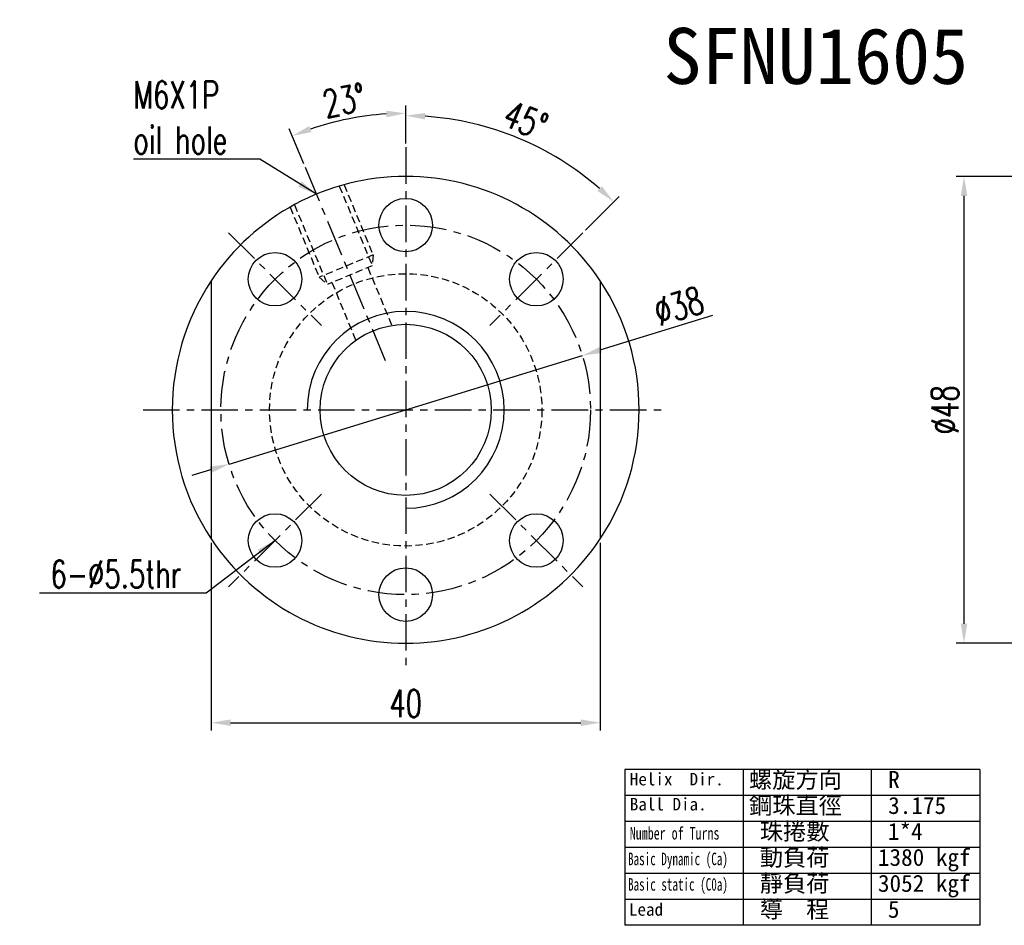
# Model space of a CAD drawing. Extents: x 473 to 1054, y -122 to 208.
# Tile 1 of 40: x 895 to 996, y -122 to -28. Entities that reach past the tile are written whole.
import ezdxf
from ezdxf.enums import TextEntityAlignment as Align

# ---------------------------------------------------------------- set-up
doc = ezdxf.new("R2010")
doc.units = 0
doc.header["$MEASUREMENT"] = 0
doc.header["$PDMODE"] = 1
doc.linetypes.add('CENTER', pattern=[2, 1.25, -0.25, 0.25, -0.25])
doc.linetypes.add('HIDDEN', pattern=[0.375, 0.25, -0.125])
doc.layers.get('DEFPOINTS').update_dxf_attribs({"linetype": 'CONTINUOUS'})
for name, color, linetype in [('CHA', 2, 'CONTINUOUS'), ('CL', 1, 'CENTER'), ('DIM', 4, 'CONTINUOUS'), ('HID', 2, 'HIDDEN'), ('OUT', 3, 'CONTINUOUS')]:
    doc.layers.add(name, color=color, linetype=linetype)
doc.styles.add('CHN', font='SIMPLEX.shx', dxfattribs={"width": 0.7, "bigfont": 'CHINESET.shx'})
doc.styles.add('DIM-7', font='SIMPLEX.shx', dxfattribs={"width": 0.7, "bigfont": 'chineset.shx'})
doc.styles.add('T', font='kaiu.ttf')
doc.dimstyles.get("Standard").update_dxf_attribs({"dimscale": 0, "dimtxt": 4, "dimasz": 3, "dimexe": 1, "dimexo": 0.5, "dimgap": 1, "dimtad": 1, "dimdsep": 46, "dimtxsty": 'CHN', "dimcen": 0.09, "dimclrd": 256, "dimclre": 256, "dimclrt": 256, "dimadec": 0, "dimazin": 0, "dimtp": 1, "dimtm": 1, "dimtfac": 0.6, "dimtix": 1, "dimtmove": 2, "dimatfit": 3, "dimfxl": 1, "dimtvp": 0.85, "dimtolj": 1, "dimarcsym": 0})

# ---------------------------------------------------------------- blocks, each defined once
blk = doc.blocks.new('*D15')
at = {"layer": 'DEFPOINTS', "color": 0, "transparency": 16777216}
for p in [(914.64, -81.83), (954.64, -81.83), (954.64, -100.73)]:
    blk.add_point(p, dxfattribs=at)
at = {"layer": 'DIM', "color": 7, "lineweight": -2, "transparency": 16777216}
for p, q in [((914.64, -82.23), (914.64, -101.53)), ((954.64, -82.23), (954.64, -101.53)), ((916.64, -100.73), (952.64, -100.73))]:
    blk.add_line(p, q, dxfattribs=at)
at = {"layer": 'DIM', "color": 7, "transparency": 16777216}
for points in [[(916.64, -100.4), (916.64, -101.07), (914.64, -100.73)], [(952.64, -100.4), (952.64, -101.07), (954.64, -100.73)]]:
    blk.add_solid(points, dxfattribs=at)
at = {"layer": 'DIM', "color": 7, "transparency": 16777216, "insert": (934.64, -98.77), "char_height": 2.8, "attachment_point": 5, "style": 'CHN'}
blk.add_mtext('\\A1;40', dxfattribs=at)
blk = doc.blocks.new('*D17')
at = {"layer": 'DEFPOINTS', "color": 0, "transparency": 16777216}
for p in [(992.04, -44.56), (1000.57, -44.56), (1000.57, -92.56)]:
    blk.add_point(p, dxfattribs=at)
at = {"layer": 'DIM', "color": 0, "lineweight": -2, "transparency": 16777216}
for p, q in [((1000.17, -44.56), (991.24, -44.56)), ((992.04, -90.56), (992.04, -46.56)), ((1000.17, -92.56), (991.24, -92.56))]:
    blk.add_line(p, q, dxfattribs=at)
at = {"layer": 'DIM', "color": 0, "transparency": 16777216}
for points in [[(991.71, -46.56), (992.38, -46.56), (992.04, -44.56)], [(991.71, -90.56), (992.38, -90.56), (992.04, -92.56)]]:
    blk.add_solid(points, dxfattribs=at)
at = {"layer": 'DIM', "color": 0, "transparency": 16777216, "insert": (990.08, -68.56), "char_height": 2.8, "attachment_point": 5, "rotation": 90, "style": 'CHN'}
blk.add_mtext('\\A1;%%C48', dxfattribs=at)
blk = doc.blocks.new('*D20')
at = {"layer": 'DEFPOINTS', "color": 0, "transparency": 16777216}
for p in [(930.66, -38.33), (934.64, -41.56), (924.31, -43.62), (932.54, -63.49), (934.64, -97.56)]:
    blk.add_point(p, dxfattribs=at)
at = {"layer": 'DIM', "color": 0, "lineweight": -2, "transparency": 16777216}
for p, q in [((934.64, -41.16), (934.64, -37.27)), ((924.15, -43.25), (922.66, -39.65))]:
    blk.add_line(p, q, dxfattribs=at)
blk.add_arc((934.64, -68.56), 30.49, 93.7587, 108.7413, dxfattribs=at)
at = {"layer": 'DIM', "color": 0, "transparency": 16777216}
for points in [[(932.63, -37.8), (932.65, -38.47), (934.64, -38.07)], [(924.96, -40), (924.72, -39.38), (922.97, -40.39)]]:
    blk.add_solid(points, dxfattribs=at)
at = {"layer": 'DIM', "color": 0, "transparency": 16777216, "insert": (928.31, -36.74), "char_height": 2.8, "attachment_point": 5, "rotation": 11.25, "style": 'CHN'}
blk.add_mtext('\\A1;23°', dxfattribs=at)
blk = doc.blocks.new('*D21')
at = {"layer": 'DEFPOINTS', "color": 0, "transparency": 16777216}
for p in [(934.64, -41.56), (949.77, -42.36), (952.85, -50.36), (943.3, -59.9), (934.64, -97.56)]:
    blk.add_point(p, dxfattribs=at)
at = {"layer": 'DIM', "color": 0, "lineweight": -2, "transparency": 16777216}
for p, q in [((934.64, -41.16), (934.64, -37.51)), ((953.13, -50.07), (956.6, -46.61))]:
    blk.add_line(p, q, dxfattribs=at)
blk.add_arc((934.64, -68.56), 30.25, 48.7882, 86.2118, dxfattribs=at)
at = {"layer": 'DIM', "color": 0, "transparency": 16777216}
for points in [[(936.63, -38.71), (936.65, -38.04), (934.64, -38.31)], [(954.8, -45.56), (954.34, -46.05), (956.03, -47.17)]]:
    blk.add_solid(points, dxfattribs=at)
at = {"layer": 'DIM', "color": 0, "transparency": 16777216, "insert": (946.97, -38.8), "char_height": 2.8, "attachment_point": 5, "rotation": 337.5, "style": 'CHN'}
blk.add_mtext('\\A1;45°', dxfattribs=at)
blk = doc.blocks.new('*D22')
at = {"layer": 'DEFPOINTS', "color": 0, "transparency": 16777216}
for p in [(952.8, -62.98), (916.48, -74.14)]:
    blk.add_point(p, dxfattribs=at)
at = {"layer": 'DIM', "color": 0, "lineweight": -2, "transparency": 16777216}
for p, q in [((966.18, -58.87), (954.71, -62.4)), ((916.48, -74.14), (952.8, -62.98)), ((914.56, -74.73), (912.65, -75.32))]:
    blk.add_line(p, q, dxfattribs=at)
at = {"layer": 'DIM', "color": 0, "transparency": 16777216}
for points in [[(954.61, -62.08), (954.81, -62.71), (952.8, -62.98)], [(914.47, -74.41), (914.66, -75.05), (916.48, -74.14)]]:
    blk.add_solid(points, dxfattribs=at)
at = {"layer": 'DIM', "color": 0, "transparency": 16777216, "insert": (962.71, -57.89), "char_height": 2.8, "attachment_point": 5, "rotation": 17.081, "style": 'CHN'}
blk.add_mtext('\\A1;∅38', dxfattribs=at)

msp = doc.modelspace()

# ---------------------------------------------------------------- linework, layer by layer
at = {"layer": 'CL', "color": 7, "ltscale": 3}
for p, q in [((934.638, -41.564), (934.638, -95.564)), ((924.305, -43.619), (932.536, -63.49)), ((916.43, -50.356), (925.975, -59.902)), ((952.846, -50.356), (943.3, -59.902)), ((907.638, -68.564), (961.638, -68.564)), ((925.975, -77.226), (916.43, -86.772)), ((943.3, -77.226), (952.846, -86.772))]:
    msp.add_line(p, q, dxfattribs=at)
msp.add_circle((934.638, -68.564), 19, dxfattribs=at)
at = {"layer": 'DIM', "color": 7}
for p, q in [((993.655, -105.555), (957.151, -105.555)), ((957.151, -105.555), (957.151, -121.568)), ((969.319, -105.555), (969.319, -121.568)), ((982.487, -105.555), (982.487, -121.568)), ((993.655, -105.555), (993.655, -121.568)), ((993.655, -108.224), (957.151, -108.224)), ((993.655, -110.893), (957.151, -110.893)), ((993.655, -113.562), (957.151, -113.562)), ((993.655, -116.231), (957.151, -116.231)), ((993.655, -118.899), (957.151, -118.899)), ((993.655, -121.568), (957.151, -121.568))]:
    msp.add_line(p, q, dxfattribs=at)
for radius, start, end in [(24, 146.44269, 213.55731), (24, 326.44269, 33.55731), (10.125, 270, 180)]:
    msp.add_arc((934.638, -68.564), radius, start, end, dxfattribs=at)
at = {"layer": 'HID', "color": 7, "ltscale": 3}
for p, q in [((928.297, -45.417), (931.286, -52.634)), ((927.813, -45.555), (931.207, -53.749)), ((923.193, -47.468), (926.588, -55.663)), ((922.754, -47.713), (925.743, -54.93)), ((931.286, -52.634), (925.743, -54.93)), ((931.286, -52.634), (931.207, -53.749)), ((931.207, -53.749), (926.588, -55.663)), ((930.745, -53.941), (933.256, -60.004)), ((925.743, -54.93), (926.588, -55.663)), ((927.05, -55.471), (929.561, -61.534))]:
    msp.add_line(p, q, dxfattribs=at)
msp.add_circle((934.638, -68.564), 14, dxfattribs=at)
at = {"layer": 'OUT', "color": 7}
for p, q in [((914.638, -55.298), (914.638, -81.831)), ((954.638, -55.298), (954.638, -81.831))]:
    msp.add_line(p, q, dxfattribs=at)
for centre, radius in [((934.638, -49.564), 2.75), ((921.203, -55.129), 2.75), ((948.073, -55.129), 2.75), ((934.638, -68.564), 8.8), ((921.203, -81.999), 2.75), ((948.073, -81.999), 2.75), ((934.638, -87.564), 2.75)]:
    msp.add_circle(centre, radius, dxfattribs=at)
for start, end in [(33.55731, 146.44269), (213.55731, 326.44269)]:
    msp.add_arc((934.638, -68.564), 24, start, end, dxfattribs=at)

# ---------------------------------------------------------------- texts
at = {"layer": 'CHA', "color": 0, "style": 'T'}
msp.add_text('SFNU1605', height=5.76, dxfattribs=at).set_placement((976.804, -32.171), align=Align.MIDDLE)
at = {"layer": 'DIM', "color": 7, "style": 'T'}
for s, height, p in [('Helix  Dir.', 1.29024, (957.681, -107.179)), ('螺旋方向', 1.75, (969.938, -107.45)), ('R', 1.75, (984.243, -107.45)), ('鋼珠直徑', 1.75, (969.938, -110.119)), ('Ball Dia.', 1.2902, (957.681, -109.756)), ('3.175', 1.75, (984.243, -110.119)), ('珠捲數', 1.75, (971.049, -112.787)), ('1*4', 1.75, (984.217, -112.787)), ('動負荷', 1.75, (971.049, -115.456)), ('1380 kgf', 1.75, (983.191, -115.456)), ('靜負荷', 1.75, (971.049, -118.125)), ('3052 kgf', 1.75, (983.191, -118.125)), ('Lead', 1.2902, (957.589, -120.583)), ('導  程', 1.75, (971.049, -120.794)), ('5', 1.75, (984.217, -120.794))]:
    msp.add_text(s, height=height, dxfattribs=at).set_placement(p)
for s, width, p in [('Number of Turns', 0.7, (957.681, -112.748)), ('Basic Dynamic (Ca)', 0.65, (957.497, -115.384)), ('Basic static (C0a)', 0.65, (957.497, -118.005))]:
    msp.add_text(s, height=1.29024, dxfattribs=dict(at, width=width)).set_placement(p)
at = {"layer": 'DIM', "color": 7, "char_height": 2.8}
for s, insert, attachment_point, style in [('M6X1P\\Poil hole', (906.64, -38.498), 4, 'DIM-7'), ('6-%%C5.5thr', (911.56, -85.452), 6, 'CHN')]:
    msp.add_mtext(s, dxfattribs=dict(at, insert=insert, attachment_point=attachment_point, style=style))

# ---------------------------------------------------------------- dimensions: what is measured, and where the dimension line sits
at = {"layer": 'DIM', "color": 7}
for base, line1, picture, middle in [((930.658, -38.333), ((924.305, -43.619), (932.536, -63.49)), '*D20', (928.306, -36.735)), ((949.765, -42.363), ((952.846, -50.356), (943.3, -59.902)), '*D21', (946.966, -38.801))]:
    dim = msp.add_angular_dim_2l(base=base, line1=line1, line2=((934.638, -41.564), (934.638, -97.564)), dimstyle='STANDARD', override={"dimscale": 0.8, "dimtxt": 3.5, "dimasz": 2.5, "dimgap": 0.7, "dimclrd": 0, "dimclre": 0, "dimclrt": 0, "dimtp": 0.1, "dimtm": 0, "dimtmove": 0}, dxfattribs=at)
    dim.commit()
    dim.dimension.update_dxf_attribs({"geometry": picture, "text_midpoint": middle})
dim = msp.add_linear_dim(base=(992.042, -44.564), p1=(1000.571, -92.564), p2=(1000.571, -44.564), angle=90, text='%%C<>', dimstyle='STANDARD', override={"dimscale": 0.8, "dimtxt": 3.5, "dimasz": 2.5, "dimgap": 0.7, "dimclrd": 0, "dimclre": 0, "dimclrt": 0, "dimtp": 0.1, "dimtm": 0, "dimtmove": 0}, dxfattribs=at)
dim.commit()
dim.dimension.update_dxf_attribs({"geometry": '*D17', "text_midpoint": (990.082, -68.564)})
dim = msp.add_diameter_dim_2p(p1=(916.476, -74.145), p2=(952.799, -62.983), dimstyle='STANDARD', override={"dimscale": 0.8, "dimtxt": 3.5, "dimasz": 2.5, "dimgap": 0.7, "dimclrd": 0, "dimclrt": 0, "dimtp": 0.1, "dimtm": 0, "dimtmove": 0}, dxfattribs=at)
dim.commit()
dim.dimension.update_dxf_attribs({"geometry": '*D22', "text_midpoint": (963.282, -59.762), "dimtype": 163})
dim = msp.add_linear_dim(base=(954.638, -100.732), p1=(914.638, -81.831), p2=(954.638, -81.831), dimstyle='STANDARD', override={"dimscale": 0.8, "dimtxt": 3.5, "dimasz": 2.5, "dimgap": 0.7, "dimclrd": 7, "dimclre": 7, "dimclrt": 7, "dimtp": 0.1, "dimtm": 0, "dimtmove": 0}, dxfattribs=at)
dim.commit()
dim.dimension.update_dxf_attribs({"geometry": '*D15', "text_midpoint": (934.638, -98.772)})

# ---------------------------------------------------------------- leaders
at = {"layer": 'DIM', "color": 7, "annotation_type": 0, "has_hookline": 1, "hookline_direction": 1}
for points, override, text_width in [([(925.453, -46.391), (919.654, -42.792), (917.654, -42.792)], {"dimscale": 0.8, "dimtxt": 3.5, "dimasz": 2.5, "dimgap": 0.7, "dimclrd": 0, "dimtp": 0.1, "dimtm": 0, "dimtmove": 0}, 10.453), ([(921.203, -81.999), (914.12, -87.412), (912.12, -87.412)], {"dimscale": 0.8, "dimtxt": 3.5, "dimasz": 2.5, "dimgap": 0.7, "dimclrd": 7, "dimtp": 0.1, "dimtm": 0, "dimtmove": 0}, 14.56)]:
    msp.add_leader(points, dimstyle='STANDARD', override=override, dxfattribs=dict(at, text_width=text_width))

doc.saveas('drawing.dxf')
